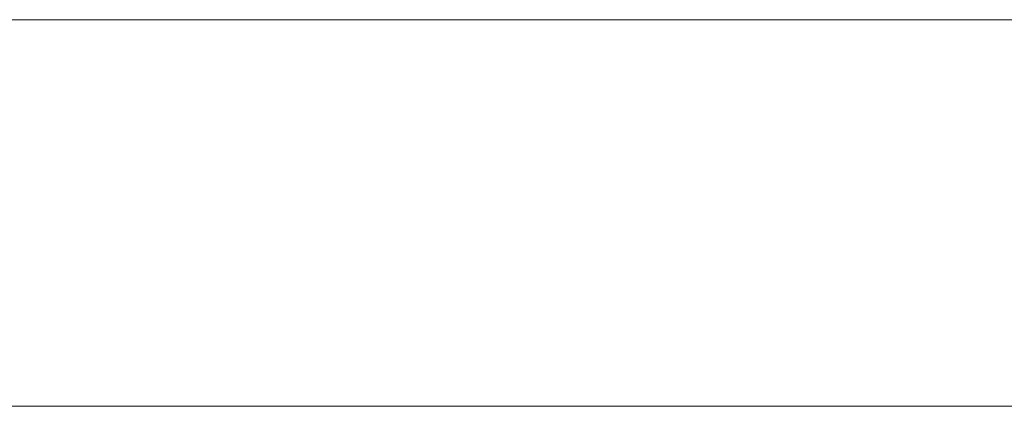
# Model space of a CAD drawing. Header units: millimetres. Extents: x -15489 to 15034, y -13406 to 13375.
# Tile 7 of 9: x -397 to 112, y -2390 to -2190. Entities that reach past the tile are written whole.
import ezdxf

# ---------------------------------------------------------------- set-up
doc = ezdxf.new("R2010")
doc.units = ezdxf.units.MM
doc.layers.add('A-WALL', color=113, linetype='Continuous', lineweight=9)

msp = doc.modelspace()

# ---------------------------------------------------------------- meshes
at = {"layer": 'A-WALL'}
mesh = msp.add_polyface(dxfattribs=at)
corners = [(-4087.87, -2190.12, 8000), (4312.13, -2190.12, 8000), (4312.13, -2190.12), (-4087.87, -2190.12)]
mesh.append_faces([[corners[k] for k in face] for face in [(0, 1, 2, 3)]])
mesh = msp.add_polyface(dxfattribs=at)
corners = [(-4087.87, -2390.12), (-4087.87, -2190.12), (4312.13, -2190.12), (4312.13, -2390.12)]
mesh.append_faces([[corners[k] for k in face] for face in [(0, 1, 2, 3)]])
mesh = msp.add_polyface(dxfattribs=at)
corners = [(4312.13, -2390.12, 8000), (4312.13, -2190.12, 8000), (-4087.87, -2190.12, 8000), (-4087.87, -2390.12, 8000)]
mesh.append_faces([[corners[k] for k in face] for face in [(0, 1, 2, 3)]])
mesh = msp.add_polyface(dxfattribs=at)
corners = [(4312.13, -2390.12), (4312.13, -2390.12, 8000), (-4087.87, -2390.12, 8000), (-4087.87, -2390.12)]
mesh.append_faces([[corners[k] for k in face] for face in [(0, 1, 2, 3)]])

doc.saveas('drawing.dxf')
